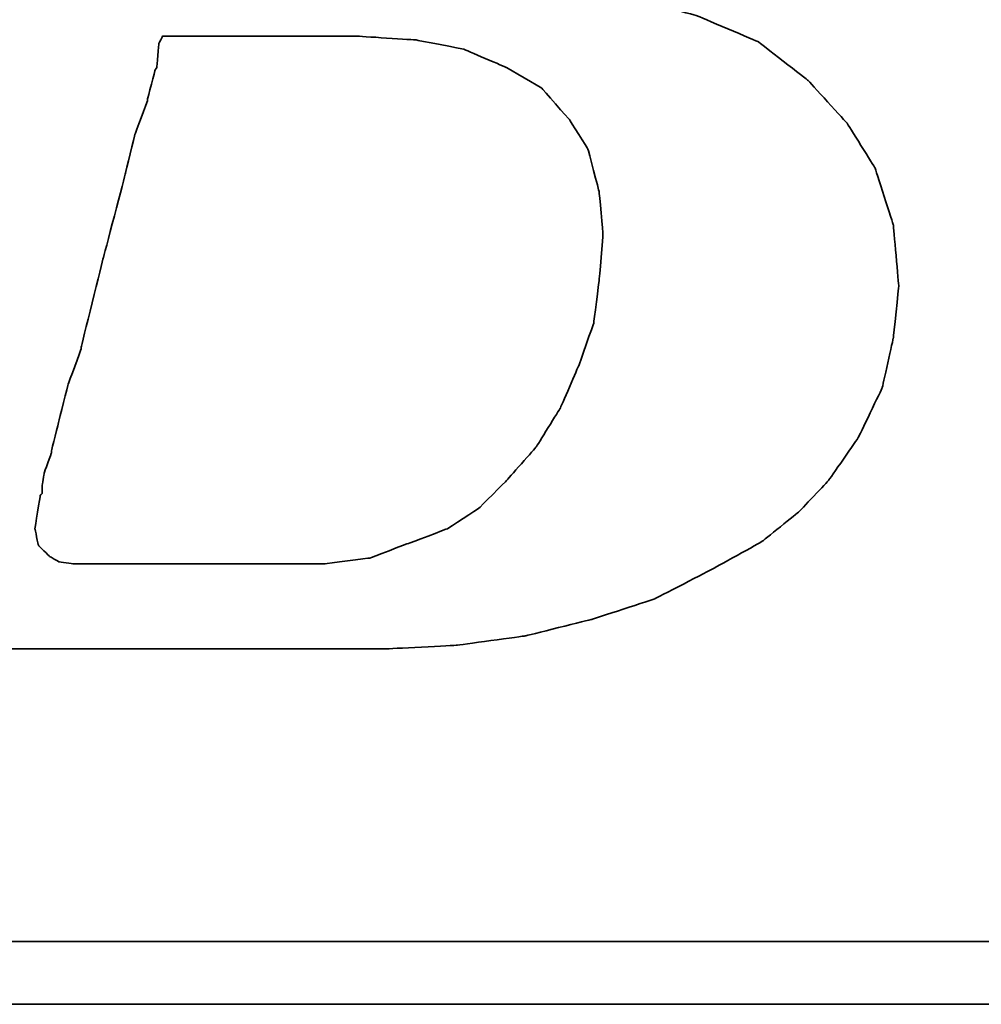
# Model space of a CAD drawing. Header units: millimetres. Extents: x -257 to 3135, y -1556 to 860.
# Tile 226 of 256: x 44.98 to 48.05, y -497.66 to -494.51. Entities that reach past the tile are written whole.
import ezdxf

# ---------------------------------------------------------------- set-up
doc = ezdxf.new("R2010")
doc.units = ezdxf.units.MM
doc.layers.add('DIM', color=4, linetype='CONTINUOUS')
doc.layers.add('layer 1', color=7, linetype='CONTINUOUS')

# ---------------------------------------------------------------- blocks, each defined once
blk = doc.blocks.new('TBI MOTION logo(完整正式版)')
at = {"layer": 'layer 1', "color": 22, "lineweight": 35}
for points, knots in [([(-64.65375, -6.86375), (-64.65375, -6.86375), (-64.84375, -7.29625), (-64.84375, -7.29625), (-64.84375, -7.29625), (-64.84375, -7.29625), (-64.86875, -7.34375), (-64.86875, -7.34375), (-64.86875, -7.34375), (-64.86875, -7.34375), (-64.86875, -7.36875), (-64.86875, -7.36875), (-64.86875, -7.36875), (-64.86875, -7.36875), (-65.15375, -7.65375), (-65.15375, -7.65375), (-65.15375, -7.65375), (-65.15375, -7.65375), (-65.17875, -7.65375), (-65.17875, -7.65375), (-65.17875, -7.65375), (-65.17875, -7.65375), (-65.20375, -7.67875), (-65.20375, -7.67875), (-65.20375, -7.67875), (-65.20375, -7.67875), (-65.58875, -7.87125), (-65.58875, -7.87125), (-65.58875, -7.87125), (-65.58875, -7.87125), (-65.63375, -7.87125), (-65.63375, -7.87125), (-65.63375, -7.87125), (-65.63375, -7.87125), (-65.65875, -7.89375), (-65.65875, -7.89375), (-65.65875, -7.89375), (-65.65875, -7.89375), (-66.09375, -7.94375), (-66.09375, -7.94375), (-66.09375, -7.94375), (-66.09375, -7.94375), (-66.11375, -7.94375), (-66.11375, -7.94375), (-66.11375, -7.94375), (-66.11375, -7.94375), (-66.16375, -7.94375), (-66.16375, -7.94375), (-66.16375, -7.94375), (-66.16375, -7.94375), (-66.30875, -7.94375), (-66.30875, -7.94375), (-66.30875, -7.94375), (-66.30875, -7.94375), (-66.69375, -7.94375), (-66.69375, -7.94375), (-66.69375, -7.94375), (-66.69375, -7.94375), (-67.07375, -7.94375), (-67.07375, -7.94375), (-67.07375, -7.94375), (-67.07375, -7.94375), (-67.12375, -7.94375), (-67.12375, -7.94375), (-67.12375, -7.94375), (-67.12375, -7.94375), (-67.12375, -7.96625), (-67.12375, -7.96625), (-67.12375, -7.96625), (-67.12375, -7.96625), (-67.14875, -7.99125), (-67.14875, -7.99125), (-67.14875, -7.99125), (-67.14875, -7.99125), (-67.24375, -8.34875), (-67.24375, -8.34875), (-67.24375, -8.34875), (-67.24375, -8.34875), (-67.31375, -8.68625), (-67.31375, -8.68625), (-67.31375, -8.68625), (-67.31375, -8.68625), (-67.26875, -8.68625), (-67.26875, -8.68625), (-67.26875, -8.68625), (-67.26875, -8.68625), (-67.07375, -8.68625), (-67.07375, -8.68625), (-67.07375, -8.68625), (-67.07375, -8.68625), (-66.54875, -8.68625), (-66.54875, -8.68625), (-66.54875, -8.68625), (-66.54875, -8.68625), (-65.82625, -8.68625), (-65.82625, -8.68625), (-65.82625, -8.68625), (-65.82625, -8.68625), (-65.01375, -8.68625), (-65.01375, -8.68625), (-65.01375, -8.68625), (-65.01375, -8.68625), (-64.05375, -8.68625), (-64.05375, -8.68625), (-64.05375, -8.68625), (-64.05375, -8.68625), (-62.08375, -8.68625), (-62.08375, -8.68625), (-62.08375, -8.68625), (-62.08375, -8.68625), (-60.06875, -8.68625), (-60.06875, -8.68625), (-60.06875, -8.68625), (-60.06875, -8.68625), (-59.10875, -8.68625), (-59.10875, -8.68625), (-59.10875, -8.68625), (-59.10875, -8.68625), (-58.29375, -8.68625), (-58.29375, -8.68625), (-58.29375, -8.68625), (-58.29375, -8.68625), (-57.57375, -8.68625), (-57.57375, -8.68625), (-57.57375, -8.68625), (-57.57375, -8.68625), (-57.04875, -8.68625), (-57.04875, -8.68625), (-57.04875, -8.68625), (-57.04875, -8.68625), (-56.85375, -8.68625), (-56.85375, -8.68625), (-56.85375, -8.68625), (-56.85375, -8.68625), (-56.70875, -8.68625), (-56.70875, -8.68625), (-56.70875, -8.68625), (-56.70875, -8.68625), (-56.61375, -8.68625), (-56.61375, -8.68625), (-56.61375, -8.68625), (-56.61375, -8.68625), (-56.56875, -8.68625), (-56.56875, -8.68625), (-56.56875, -8.68625), (-56.56875, -8.68625), (-55.65375, -8.63875), (-55.65375, -8.63875), (-55.65375, -8.63875), (-55.65375, -8.63875), (-54.76875, -8.51875), (-54.76875, -8.51875), (-54.76875, -8.51875), (-54.76875, -8.51875), (-53.90375, -8.30375), (-53.90375, -8.30375), (-53.90375, -8.30375), (-53.90375, -8.30375), (-53.08875, -8.03875), (-53.08875, -8.03875), (-53.08875, -8.03875), (-53.08875, -8.03875), (-52.34375, -7.65375), (-52.34375, -7.65375), (-52.34375, -7.65375), (-52.34375, -7.65375), (-51.69875, -7.29625), (-51.69875, -7.29625), (-51.69875, -7.29625), (-51.69875, -7.29625), (-51.21875, -6.91125), (-51.21875, -6.91125), (-51.21875, -6.91125), (-51.21875, -6.91125), (-50.83375, -6.50375), (-50.83375, -6.50375), (-50.83375, -6.50375), (-50.83375, -6.50375), (-50.44875, -5.94875), (-50.44875, -5.94875), (-50.44875, -5.94875), (-50.44875, -5.94875), (-50.13875, -5.30375), (-50.13875, -5.30375), (-50.13875, -5.30375), (-50.13875, -5.30375), (-49.99375, -4.65375), (-49.99375, -4.65375), (-49.99375, -4.65375), (-49.99375, -4.65375), (-49.92375, -3.98375), (-49.92375, -3.98375), (-49.92375, -3.98375), (-49.92375, -3.98375), (-49.99375, -3.19374), (-49.99375, -3.19374), (-49.99375, -3.19374), (-49.99375, -3.19374), (-50.23374, -2.44874), (-50.23374, -2.44874), (-50.23374, -2.44874), (-50.23374, -2.44874), (-50.59375, -1.87374), (-50.59375, -1.87374), (-50.59375, -1.87374), (-50.59375, -1.87374), (-51.09875, -1.31874), (-51.09875, -1.31874), (-51.09875, -1.31874), (-51.09875, -1.31874), (-51.74375, -0.81875), (-51.74375, -0.81875), (-51.74375, -0.81875), (-51.74375, -0.81875), (-52.53875, -0.48125), (-52.53875, -0.48125), (-52.53875, -0.48125), (-52.53875, -0.48125), (-53.47375, -0.21875), (-53.47375, -0.21875), (-53.47375, -0.21875), (-53.47375, -0.21875), (-54.52875, -0.04874), (-54.52875, -0.04874), (-54.52875, -0.04874), (-54.52875, -0.04874), (-55.65375, 0.12125), (-55.65375, 0.12125), (-55.65375, 0.12125), (-55.65375, 0.12125), (-54.50375, 0.28624), (-54.50375, 0.28624), (-54.50375, 0.28624), (-54.50375, 0.28624), (-53.83375, 0.38124), (-53.83375, 0.38124), (-53.83375, 0.38124), (-53.83375, 0.38124), (-53.18375, 0.50125), (-53.18375, 0.50125), (-53.18375, 0.50125), (-53.18375, 0.50125), (-52.55875, 0.66874), (-52.55875, 0.66874), (-52.55875, 0.66874), (-52.55875, 0.66874), (-52.03375, 0.86124), (-52.03375, 0.86124), (-52.03375, 0.86124), (-52.03375, 0.86124), (-51.50374, 1.03124), (-51.50374, 1.03124), (-51.50374, 1.03124), (-51.50374, 1.03124), (-51.09875, 1.27125), (-51.09875, 1.27125), (-51.09875, 1.27125), (-51.09875, 1.27125), (-50.71375, 1.48624), (-50.71375, 1.48624), (-50.71375, 1.48624), (-50.71375, 1.48624), (-50.37625, 1.77625), (-50.37625, 1.77625), (-50.37625, 1.77625), (-50.37625, 1.77625), (-49.82375, 2.37625), (-49.82375, 2.37625), (-49.82375, 2.37625), (-49.82375, 2.37625), (-49.41875, 2.99625), (-49.41875, 2.99625), (-49.41875, 2.99625), (-49.41875, 2.99625), (-49.22375, 3.76625), (-49.22375, 3.76625), (-49.22375, 3.76625), (-49.22375, 3.76625), (-49.15375, 4.50874), (-49.15375, 4.50874), (-49.15375, 4.50874), (-49.15375, 4.50874), (-49.20375, 5.25125), (-49.20375, 5.25125), (-49.20375, 5.25125), (-49.20375, 5.25125), (-49.41875, 5.92625), (-49.41875, 5.92625), (-49.41875, 5.92625), (-49.41875, 5.92625), (-49.77875, 6.47625), (-49.77875, 6.47625), (-49.77875, 6.47625), (-49.77875, 6.47625), (-50.33125, 7.02624), (-50.33125, 7.02624), (-50.33125, 7.02624), (-50.33125, 7.02624), (-51.00125, 7.43625), (-51.00125, 7.43625), (-51.00125, 7.43625), (-51.00125, 7.43625), (-51.79375, 7.72625), (-51.79375, 7.72625), (-51.79375, 7.72625), (-51.79375, 7.72625), (-52.72875, 7.89124), (-52.72875, 7.89124), (-52.72875, 7.89124), (-52.72875, 7.89124), (-53.83375, 7.98625), (-53.83375, 7.98625), (-53.83375, 7.98625), (-53.83375, 7.98625), (-53.92875, 7.98625), (-53.92875, 7.98625), (-53.92875, 7.98625), (-53.92875, 7.98625), (-54.26375, 7.98625), (-54.26375, 7.98625), (-54.26375, 7.98625), (-54.26375, 7.98625), (-54.74375, 7.98625), (-54.74375, 7.98625), (-54.74375, 7.98625), (-54.74375, 7.98625), (-55.36875, 7.98625), (-55.36875, 7.98625), (-55.36875, 7.98625), (-55.36875, 7.98625), (-56.13375, 7.98625), (-56.13375, 7.98625), (-56.13375, 7.98625), (-56.13375, 7.98625), (-56.94875, 7.98625), (-56.94875, 7.98625), (-56.94875, 7.98625), (-56.94875, 7.98625), (-58.77625, 7.98625), (-58.77625, 7.98625), (-58.77625, 7.98625), (-58.77625, 7.98625), (-60.59875, 7.98625), (-60.59875, 7.98625), (-60.59875, 7.98625), (-60.59875, 7.98625), (-61.41375, 7.98625), (-61.41375, 7.98625), (-61.41375, 7.98625), (-61.41375, 7.98625), (-62.17875, 7.98625), (-62.17875, 7.98625), (-62.17875, 7.98625), (-62.17875, 7.98625), (-62.80375, 7.98625), (-62.80375, 7.98625), (-62.80375, 7.98625), (-62.80375, 7.98625), (-63.30625, 7.98625), (-63.30625, 7.98625), (-63.30625, 7.98625), (-63.30625, 7.98625), (-63.57375, 7.98625), (-63.57375, 7.98625), (-63.57375, 7.98625), (-63.57375, 7.98625), (-63.57375, 7.96375), (-63.57375, 7.96375), (-63.57375, 7.96375), (-63.57375, 7.96375), (-63.59875, 7.94125), (-63.59875, 7.94125), (-63.59875, 7.94125), (-63.59875, 7.94125), (-63.69375, 7.55625), (-63.69375, 7.55625), (-63.69375, 7.55625), (-63.69375, 7.55625), (-63.76375, 7.24624), (-63.76375, 7.24624), (-63.76375, 7.24624), (-63.76375, 7.24624), (-63.23875, 7.24624), (-63.23875, 7.24624), (-63.23875, 7.24624), (-63.23875, 7.24624), (-62.75875, 7.24624), (-62.75875, 7.24624), (-62.75875, 7.24624), (-62.75875, 7.24624), (-62.61125, 7.24624), (-62.61125, 7.24624), (-62.61125, 7.24624), (-62.61125, 7.24624), (-62.56625, 7.24624), (-62.56625, 7.24624), (-62.56625, 7.24624), (-62.56625, 7.24624), (-62.22875, 7.24624), (-62.22875, 7.24624), (-62.22875, 7.24624), (-62.22875, 7.24624), (-62.20375, 7.24624), (-62.20375, 7.24624), (-62.20375, 7.24624), (-62.20375, 7.24624), (-62.17875, 7.21875), (-62.17875, 7.21875), (-62.17875, 7.21875), (-62.17875, 7.21875), (-61.96375, 7.17125), (-61.96375, 7.17125), (-61.96375, 7.17125), (-61.96375, 7.17125), (-61.72375, 7.12624), (-61.72375, 7.12624), (-61.72375, 7.12624), (-61.72375, 7.12624), (-61.70375, 7.12624), (-61.70375, 7.12624), (-61.70375, 7.12624), (-61.70375, 7.12624), (-61.55875, 7.07624), (-61.55875, 7.07624), (-61.55875, 7.07624), (-61.55875, 7.07624), (-61.50875, 7.07624), (-61.50875, 7.07624), (-61.50875, 7.07624), (-61.50875, 7.07624), (-61.48375, 7.02624), (-61.48375, 7.02624), (-61.48375, 7.02624), (-61.48375, 7.02624), (-61.31875, 6.83375), (-61.31875, 6.83375), (-61.31875, 6.83375), (-61.31875, 6.83375), (-61.29375, 6.81125), (-61.29375, 6.81125), (-61.29375, 6.81125), (-61.29375, 6.81125), (-61.29375, 6.78625), (-61.29375, 6.78625), (-61.29375, 6.78625), (-61.29375, 6.78625), (-61.19875, 6.50124), (-61.19875, 6.50124), (-61.19875, 6.50124), (-61.19875, 6.50124), (-61.17375, 6.45124), (-61.17375, 6.45124), (-61.17375, 6.45124), (-61.17375, 6.45124), (-61.19875, 6.40625), (-61.19875, 6.40625), (-61.19875, 6.40625), (-61.19875, 6.40625), (-61.26875, 5.99624), (-61.26875, 5.99624), (-61.26875, 5.99624), (-61.26875, 5.99624), (-61.26875, 5.85125), (-61.26875, 5.85125), (-61.26875, 5.85125), (-61.26875, 5.85125), (-61.26875, 5.82625), (-61.26875, 5.82625), (-61.26875, 5.82625), (-61.26875, 5.82625), (-61.29375, 5.80625), (-61.29375, 5.80625), (-61.29375, 5.80625), (-61.29375, 5.80625), (-61.34125, 5.66125), (-61.34125, 5.66125), (-61.34125, 5.66125), (-61.34125, 5.66125), (-61.41375, 5.44625), (-61.41375, 5.44625), (-61.41375, 5.44625), (-61.41375, 5.44625), (-61.48375, 5.15625), (-61.48375, 5.15625), (-61.48375, 5.15625), (-61.48375, 5.15625), (-61.58375, 4.82124), (-61.58375, 4.82124), (-61.58375, 4.82124), (-61.58375, 4.82124), (-61.79875, 4.00375), (-61.79875, 4.00375), (-61.79875, 4.00375), (-61.79875, 4.00375), (-62.05875, 2.99625), (-62.05875, 2.99625), (-62.05875, 2.99625), (-62.05875, 2.99625), (-62.34875, 1.91625), (-62.34875, 1.91625), (-62.34875, 1.91625), (-62.34875, 1.91625), (-62.97375, -0.41124), (-62.97375, -0.41124), (-62.97375, -0.41124), (-62.97375, -0.41124), (-63.59875, -2.75875), (-63.59875, -2.75875), (-63.59875, -2.75875), (-63.59875, -2.75875), (-63.88375, -3.86374), (-63.88375, -3.86374), (-63.88375, -3.86374), (-63.88375, -3.86374), (-64.14875, -4.82374), (-64.14875, -4.82374), (-64.14875, -4.82374), (-64.14875, -4.82374), (-64.36375, -5.64125), (-64.36375, -5.64125), (-64.36375, -5.64125), (-64.36375, -5.64125), (-64.43625, -5.97625), (-64.43625, -5.97625), (-64.43625, -5.97625), (-64.43625, -5.97625), (-64.50875, -6.28625), (-64.50875, -6.28625), (-64.50875, -6.28625), (-64.50875, -6.28625), (-64.50875, -6.30875), (-64.50875, -6.30875), (-64.50875, -6.30875), (-64.50875, -6.30875), (-64.57875, -6.50375), (-64.57875, -6.50375), (-64.57875, -6.50375), (-64.57875, -6.50375), (-64.62875, -6.69625), (-64.62875, -6.69625), (-64.62875, -6.69625), (-64.62875, -6.69625), (-64.62875, -6.76875), (-64.62875, -6.76875), (-64.62875, -6.76875), (-64.62875, -6.76875), (-64.62875, -6.81375), (-64.62875, -6.81375), (-64.62875, -6.81375), (-64.62875, -6.81375), (-64.62875, -6.83875), (-64.62875, -6.83875), (-64.62875, -6.83875), (-64.62875, -6.83875), (-64.65375, -6.86375), (-64.65375, -6.86375)], [0, 0, 0, 0, 0.00719424, 0.00719424, 0.00719424, 0.00719425, 0.01438849, 0.01438849, 0.01438849, 0.0143885, 0.02158273, 0.02158273, 0.02158273, 0.02158274, 0.02877698, 0.02877698, 0.02877698, 0.02877699, 0.03597122, 0.03597122, 0.03597122, 0.03597123, 0.04316547, 0.04316547, 0.04316547, 0.04316548, 0.05035971, 0.05035971, 0.05035971, 0.05035972, 0.05755396, 0.05755396, 0.05755396, 0.05755397, 0.0647482, 0.0647482, 0.0647482, 0.06474821, 0.07194245, 0.07194245, 0.07194245, 0.07194246, 0.07913669, 0.07913669, 0.07913669, 0.0791367, 0.08633094, 0.08633094, 0.08633094, 0.08633095, 0.09352518, 0.09352518, 0.09352518, 0.09352519, 0.10071942, 0.10071942, 0.10071942, 0.10071943, 0.10791367, 0.10791367, 0.10791367, 0.10791368, 0.11510791, 0.11510791, 0.11510791, 0.11510792, 0.12230216, 0.12230216, 0.12230216, 0.12230217, 0.1294964, 0.1294964, 0.1294964, 0.12949641, 0.13669065, 0.13669065, 0.13669065, 0.13669066, 0.14388489, 0.14388489, 0.14388489, 0.1438849, 0.15107914, 0.15107914, 0.15107914, 0.15107915, 0.15827338, 0.15827338, 0.15827338, 0.15827339, 0.16546763, 0.16546763, 0.16546763, 0.16546764, 0.17266187, 0.17266187, 0.17266187, 0.17266188, 0.17985612, 0.17985612, 0.17985612, 0.17985613, 0.18705036, 0.18705036, 0.18705036, 0.18705037, 0.1942446, 0.1942446, 0.1942446, 0.19424461, 0.20143885, 0.20143885, 0.20143885, 0.20143886, 0.20863309, 0.20863309, 0.20863309, 0.2086331, 0.21582734, 0.21582734, 0.21582734, 0.21582735, 0.22302158, 0.22302158, 0.22302158, 0.22302159, 0.23021583, 0.23021583, 0.23021583, 0.23021584, 0.23741007, 0.23741007, 0.23741007, 0.23741008, 0.24460432, 0.24460432, 0.24460432, 0.24460433, 0.25179856, 0.25179856, 0.25179856, 0.25179857, 0.25899281, 0.25899281, 0.25899281, 0.25899282, 0.26618705, 0.26618705, 0.26618705, 0.26618706, 0.27338129, 0.27338129, 0.27338129, 0.2733813, 0.28057554, 0.28057554, 0.28057554, 0.28057555, 0.28776978, 0.28776978, 0.28776978, 0.28776979, 0.29496403, 0.29496403, 0.29496403, 0.29496404, 0.30215827, 0.30215827, 0.30215827, 0.30215828, 0.30935252, 0.30935252, 0.30935252, 0.30935253, 0.31654676, 0.31654676, 0.31654676, 0.31654677, 0.32374101, 0.32374101, 0.32374101, 0.32374102, 0.33093525, 0.33093525, 0.33093525, 0.33093526, 0.3381295, 0.3381295, 0.3381295, 0.33812951, 0.34532374, 0.34532374, 0.34532374, 0.34532375, 0.35251799, 0.35251799, 0.35251799, 0.352518, 0.35971223, 0.35971223, 0.35971223, 0.35971224, 0.36690647, 0.36690647, 0.36690647, 0.36690648, 0.37410072, 0.37410072, 0.37410072, 0.37410073, 0.38129496, 0.38129496, 0.38129496, 0.38129497, 0.38848921, 0.38848921, 0.38848921, 0.38848922, 0.39568345, 0.39568345, 0.39568345, 0.39568346, 0.4028777, 0.4028777, 0.4028777, 0.40287771, 0.41007194, 0.41007194, 0.41007194, 0.41007195, 0.41726619, 0.41726619, 0.41726619, 0.4172662, 0.42446043, 0.42446043, 0.42446043, 0.42446044, 0.43165468, 0.43165468, 0.43165468, 0.43165469, 0.43884892, 0.43884892, 0.43884892, 0.43884893, 0.44604317, 0.44604317, 0.44604317, 0.44604318, 0.45323741, 0.45323741, 0.45323741, 0.45323742, 0.46043165, 0.46043165, 0.46043165, 0.46043166, 0.4676259, 0.4676259, 0.4676259, 0.46762591, 0.47482014, 0.47482014, 0.47482014, 0.47482015, 0.48201439, 0.48201439, 0.48201439, 0.4820144, 0.48920863, 0.48920863, 0.48920863, 0.48920864, 0.49640288, 0.49640288, 0.49640288, 0.49640289, 0.50359712, 0.50359712, 0.50359712, 0.50359713, 0.51079137, 0.51079137, 0.51079137, 0.51079138, 0.51798561, 0.51798561, 0.51798561, 0.51798562, 0.52517986, 0.52517986, 0.52517986, 0.52517987, 0.5323741, 0.5323741, 0.5323741, 0.53237411, 0.53956835, 0.53956835, 0.53956835, 0.53956836, 0.54676259, 0.54676259, 0.54676259, 0.5467626, 0.55395683, 0.55395683, 0.55395683, 0.55395684, 0.56115108, 0.56115108, 0.56115108, 0.56115109, 0.56834532, 0.56834532, 0.56834532, 0.56834533, 0.57553957, 0.57553957, 0.57553957, 0.57553958, 0.58273381, 0.58273381, 0.58273381, 0.58273382, 0.58992806, 0.58992806, 0.58992806, 0.58992807, 0.5971223, 0.5971223, 0.5971223, 0.59712231, 0.60431655, 0.60431655, 0.60431655, 0.60431656, 0.61151079, 0.61151079, 0.61151079, 0.6115108, 0.61870504, 0.61870504, 0.61870504, 0.61870505, 0.62589928, 0.62589928, 0.62589928, 0.62589929, 0.63309353, 0.63309353, 0.63309353, 0.63309354, 0.64028777, 0.64028777, 0.64028777, 0.64028778, 0.64748201, 0.64748201, 0.64748201, 0.64748202, 0.65467626, 0.65467626, 0.65467626, 0.65467627, 0.6618705, 0.6618705, 0.6618705, 0.66187051, 0.66906475, 0.66906475, 0.66906475, 0.66906476, 0.67625899, 0.67625899, 0.67625899, 0.676259, 0.68345324, 0.68345324, 0.68345324, 0.68345325, 0.69064748, 0.69064748, 0.69064748, 0.69064749, 0.69784173, 0.69784173, 0.69784173, 0.69784174, 0.70503597, 0.70503597, 0.70503597, 0.70503598, 0.71223022, 0.71223022, 0.71223022, 0.71223023, 0.71942446, 0.71942446, 0.71942446, 0.71942447, 0.72661871, 0.72661871, 0.72661871, 0.72661872, 0.73381295, 0.73381295, 0.73381295, 0.73381296, 0.74100719, 0.74100719, 0.74100719, 0.7410072, 0.74820144, 0.74820144, 0.74820144, 0.74820145, 0.75539568, 0.75539568, 0.75539568, 0.75539569, 0.76258993, 0.76258993, 0.76258993, 0.76258994, 0.76978417, 0.76978417, 0.76978417, 0.76978418, 0.77697842, 0.77697842, 0.77697842, 0.77697843, 0.78417266, 0.78417266, 0.78417266, 0.78417267, 0.79136691, 0.79136691, 0.79136691, 0.79136692, 0.79856115, 0.79856115, 0.79856115, 0.79856116, 0.8057554, 0.8057554, 0.8057554, 0.80575541, 0.81294964, 0.81294964, 0.81294964, 0.81294965, 0.82014388, 0.82014388, 0.82014388, 0.82014389, 0.82733813, 0.82733813, 0.82733813, 0.82733814, 0.83453237, 0.83453237, 0.83453237, 0.83453238, 0.84172662, 0.84172662, 0.84172662, 0.84172663, 0.84892086, 0.84892086, 0.84892086, 0.84892087, 0.85611511, 0.85611511, 0.85611511, 0.85611512, 0.86330935, 0.86330935, 0.86330935, 0.86330936, 0.8705036, 0.8705036, 0.8705036, 0.87050361, 0.87769784, 0.87769784, 0.87769784, 0.87769785, 0.88489209, 0.88489209, 0.88489209, 0.8848921, 0.89208633, 0.89208633, 0.89208633, 0.89208634, 0.89928058, 0.89928058, 0.89928058, 0.89928059, 0.90647482, 0.90647482, 0.90647482, 0.90647483, 0.91366906, 0.91366906, 0.91366906, 0.91366907, 0.92086331, 0.92086331, 0.92086331, 0.92086332, 0.92805755, 0.92805755, 0.92805755, 0.92805756, 0.9352518, 0.9352518, 0.9352518, 0.93525181, 0.94244604, 0.94244604, 0.94244604, 0.94244605, 0.94964029, 0.94964029, 0.94964029, 0.9496403, 0.95683453, 0.95683453, 0.95683453, 0.95683454, 0.96402878, 0.96402878, 0.96402878, 0.96402879, 0.97122302, 0.97122302, 0.97122302, 0.97122303, 0.97841727, 0.97841727, 0.97841727, 0.97841728, 0.98561151, 0.98561151, 0.98561151, 0.98561152, 0.99280576, 0.99280576, 0.99280576, 0.99280577, 1, 1, 1, 1]), ([(-61.03125, -6.57375), (-61.03125, -6.57375), (-61.03125, -6.67125), (-61.03125, -6.67125), (-61.03125, -6.67125), (-61.03125, -6.67125), (-61.05375, -6.69625), (-61.05375, -6.69625), (-61.05375, -6.69625), (-61.05375, -6.69625), (-61.12375, -7.12875), (-61.12375, -7.12875), (-61.12375, -7.12875), (-61.12375, -7.12875), (-61.07875, -7.34375), (-61.07875, -7.34375), (-61.07875, -7.34375), (-61.07875, -7.34375), (-60.93375, -7.48875), (-60.93375, -7.48875), (-60.93375, -7.48875), (-60.93375, -7.48875), (-60.81375, -7.55625), (-60.81375, -7.55625), (-60.81375, -7.55625), (-60.81375, -7.55625), (-60.62375, -7.58375), (-60.62375, -7.58375), (-60.62375, -7.58375), (-60.62375, -7.58375), (-60.30875, -7.58375), (-60.30875, -7.58375), (-60.30875, -7.58375), (-60.30875, -7.58375), (-59.97375, -7.58375), (-59.97375, -7.58375), (-59.97375, -7.58375), (-59.97375, -7.58375), (-59.87875, -7.58375), (-59.87875, -7.58375), (-59.87875, -7.58375), (-59.87875, -7.58375), (-59.63625, -7.58375), (-59.63625, -7.58375), (-59.63625, -7.58375), (-59.63625, -7.58375), (-58.96875, -7.58375), (-58.96875, -7.58375), (-58.96875, -7.58375), (-58.96875, -7.58375), (-58.29375, -7.58375), (-58.29375, -7.58375), (-58.29375, -7.58375), (-58.29375, -7.58375), (-58.05375, -7.58375), (-58.05375, -7.58375), (-58.05375, -7.58375), (-58.05375, -7.58375), (-57.98375, -7.58375), (-57.98375, -7.58375), (-57.98375, -7.58375), (-57.98375, -7.58375), (-57.35875, -7.58375), (-57.35875, -7.58375), (-57.35875, -7.58375), (-57.35875, -7.58375), (-56.78375, -7.50875), (-56.78375, -7.50875), (-56.78375, -7.50875), (-56.78375, -7.50875), (-56.27875, -7.31875), (-56.27875, -7.31875), (-56.27875, -7.31875), (-56.27875, -7.31875), (-55.77375, -7.12875), (-55.77375, -7.12875), (-55.77375, -7.12875), (-55.77375, -7.12875), (-55.36875, -6.86375), (-55.36875, -6.86375), (-55.36875, -6.86375), (-55.36875, -6.86375), (-55.00875, -6.50375), (-55.00875, -6.50375), (-55.00875, -6.50375), (-55.00875, -6.50375), (-54.62375, -6.06875), (-54.62375, -6.06875), (-54.62375, -6.06875), (-54.62375, -6.06875), (-54.31375, -5.56875), (-54.31375, -5.56875), (-54.31375, -5.56875), (-54.31375, -5.56875), (-54.07375, -5.01625), (-54.07375, -5.01625), (-54.07375, -5.01625), (-54.07375, -5.01625), (-53.87875, -4.46374), (-53.87875, -4.46374), (-53.87875, -4.46374), (-53.87875, -4.46374), (-53.80875, -3.91375), (-53.80875, -3.91375), (-53.80875, -3.91375), (-53.80875, -3.91375), (-53.75875, -3.31375), (-53.75875, -3.31375), (-53.75875, -3.31375), (-53.75875, -3.31375), (-53.80875, -2.75875), (-53.80875, -2.75875), (-53.80875, -2.75875), (-53.80875, -2.75875), (-53.95375, -2.20875), (-53.95375, -2.20875), (-53.95375, -2.20875), (-53.95375, -2.20875), (-54.19375, -1.82625), (-54.19375, -1.82625), (-54.19375, -1.82625), (-54.19375, -1.82625), (-54.55375, -1.41875), (-54.55375, -1.41875), (-54.55375, -1.41875), (-54.55375, -1.41875), (-55.00875, -1.15125), (-55.00875, -1.15125), (-55.00875, -1.15125), (-55.00875, -1.15125), (-55.56125, -0.91375), (-55.56125, -0.91375), (-55.56125, -0.91375), (-55.56125, -0.91375), (-56.18125, -0.79375), (-56.18125, -0.79375), (-56.18125, -0.79375), (-56.18125, -0.79375), (-56.94875, -0.74374), (-56.94875, -0.74374), (-56.94875, -0.74374), (-56.94875, -0.74374), (-56.99875, -0.74374), (-56.99875, -0.74374), (-56.99875, -0.74374), (-56.99875, -0.74374), (-57.09375, -0.74374), (-57.09375, -0.74374), (-57.09375, -0.74374), (-57.09375, -0.74374), (-57.38375, -0.74374), (-57.38375, -0.74374), (-57.38375, -0.74374), (-57.38375, -0.74374), (-57.76875, -0.74374), (-57.76875, -0.74374), (-57.76875, -0.74374), (-57.76875, -0.74374), (-58.24625, -0.74374), (-58.24625, -0.74374), (-58.24625, -0.74374), (-58.24625, -0.74374), (-58.72875, -0.74374), (-58.72875, -0.74374), (-58.72875, -0.74374), (-58.72875, -0.74374), (-59.20875, -0.74374), (-59.20875, -0.74374), (-59.20875, -0.74374), (-59.20875, -0.74374), (-59.46875, -0.74374), (-59.46875, -0.74374), (-59.46875, -0.74374), (-59.46875, -0.74374), (-59.51625, -0.83875), (-59.51625, -0.83875), (-59.51625, -0.83875), (-59.51625, -0.83875), (-59.54375, -1.15125), (-59.54375, -1.15125), (-59.54375, -1.15125), (-59.54375, -1.15125), (-59.56375, -1.17874), (-59.56375, -1.17874), (-59.56375, -1.17874), (-59.56375, -1.17874), (-59.66375, -1.55875), (-59.66375, -1.55875), (-59.66375, -1.55875), (-59.66375, -1.55875), (-59.66375, -1.58375), (-59.66375, -1.58375), (-59.66375, -1.58375), (-59.66375, -1.58375), (-59.82875, -2.01874), (-59.82875, -2.01874), (-59.82875, -2.01874), (-59.82875, -2.01874), (-59.94875, -2.52125), (-59.94875, -2.52125), (-59.94875, -2.52125), (-59.94875, -2.52125), (-60.23875, -3.62375), (-60.23875, -3.62375), (-60.23875, -3.62375), (-60.23875, -3.62375), (-60.52375, -4.77624), (-60.52375, -4.77624), (-60.52375, -4.77624), (-60.52375, -4.77624), (-60.52375, -4.79874), (-60.52375, -4.79874), (-60.52375, -4.79874), (-60.52375, -4.79874), (-60.69125, -5.25375), (-60.69125, -5.25375), (-60.69125, -5.25375), (-60.69125, -5.25375), (-60.81375, -5.73625), (-60.81375, -5.73625), (-60.81375, -5.73625), (-60.81375, -5.73625), (-60.90875, -6.11875), (-60.90875, -6.11875), (-60.90875, -6.11875), (-60.90875, -6.11875), (-60.90875, -6.14375), (-60.90875, -6.14375), (-60.90875, -6.14375), (-60.90875, -6.14375), (-61.00375, -6.40875), (-61.00375, -6.40875), (-61.00375, -6.40875), (-61.00375, -6.40875), (-61.03125, -6.57375), (-61.03125, -6.57375)], [0, 0, 0, 0, 0.01694915, 0.01694915, 0.01694915, 0.01694916, 0.03389831, 0.03389831, 0.03389831, 0.03389832, 0.05084746, 0.05084746, 0.05084746, 0.05084747, 0.06779661, 0.06779661, 0.06779661, 0.06779662, 0.08474576, 0.08474576, 0.08474576, 0.08474577, 0.10169492, 0.10169492, 0.10169492, 0.10169493, 0.11864407, 0.11864407, 0.11864407, 0.11864408, 0.13559322, 0.13559322, 0.13559322, 0.13559323, 0.15254237, 0.15254237, 0.15254237, 0.15254238, 0.16949153, 0.16949153, 0.16949153, 0.16949154, 0.18644068, 0.18644068, 0.18644068, 0.18644069, 0.20338983, 0.20338983, 0.20338983, 0.20338984, 0.22033898, 0.22033898, 0.22033898, 0.22033899, 0.23728814, 0.23728814, 0.23728814, 0.23728815, 0.25423729, 0.25423729, 0.25423729, 0.2542373, 0.27118644, 0.27118644, 0.27118644, 0.27118645, 0.28813559, 0.28813559, 0.28813559, 0.2881356, 0.30508475, 0.30508475, 0.30508475, 0.30508476, 0.3220339, 0.3220339, 0.3220339, 0.32203391, 0.33898305, 0.33898305, 0.33898305, 0.33898306, 0.3559322, 0.3559322, 0.3559322, 0.35593221, 0.37288136, 0.37288136, 0.37288136, 0.37288137, 0.38983051, 0.38983051, 0.38983051, 0.38983052, 0.40677966, 0.40677966, 0.40677966, 0.40677967, 0.42372881, 0.42372881, 0.42372881, 0.42372882, 0.44067797, 0.44067797, 0.44067797, 0.44067798, 0.45762712, 0.45762712, 0.45762712, 0.45762713, 0.47457627, 0.47457627, 0.47457627, 0.47457628, 0.49152542, 0.49152542, 0.49152542, 0.49152543, 0.50847458, 0.50847458, 0.50847458, 0.50847459, 0.52542373, 0.52542373, 0.52542373, 0.52542374, 0.54237288, 0.54237288, 0.54237288, 0.54237289, 0.55932203, 0.55932203, 0.55932203, 0.55932204, 0.57627119, 0.57627119, 0.57627119, 0.5762712, 0.59322034, 0.59322034, 0.59322034, 0.59322035, 0.61016949, 0.61016949, 0.61016949, 0.6101695, 0.62711864, 0.62711864, 0.62711864, 0.62711865, 0.6440678, 0.6440678, 0.6440678, 0.64406781, 0.66101695, 0.66101695, 0.66101695, 0.66101696, 0.6779661, 0.6779661, 0.6779661, 0.67796611, 0.69491525, 0.69491525, 0.69491525, 0.69491526, 0.71186441, 0.71186441, 0.71186441, 0.71186442, 0.72881356, 0.72881356, 0.72881356, 0.72881357, 0.74576271, 0.74576271, 0.74576271, 0.74576272, 0.76271186, 0.76271186, 0.76271186, 0.76271187, 0.77966102, 0.77966102, 0.77966102, 0.77966103, 0.79661017, 0.79661017, 0.79661017, 0.79661018, 0.81355932, 0.81355932, 0.81355932, 0.81355933, 0.83050847, 0.83050847, 0.83050847, 0.83050848, 0.84745763, 0.84745763, 0.84745763, 0.84745764, 0.86440678, 0.86440678, 0.86440678, 0.86440679, 0.88135593, 0.88135593, 0.88135593, 0.88135594, 0.89830508, 0.89830508, 0.89830508, 0.89830509, 0.91525424, 0.91525424, 0.91525424, 0.91525425, 0.93220339, 0.93220339, 0.93220339, 0.9322034, 0.94915254, 0.94915254, 0.94915254, 0.94915255, 0.96610169, 0.96610169, 0.96610169, 0.9661017, 0.98305085, 0.98305085, 0.98305085, 0.98305086, 1, 1, 1, 1]), ([(75.90875, -9.47875), (75.90875, -9.47875), (75.90875, -12.28625), (75.90875, -12.28625), (75.90875, -12.28625), (75.90875, -12.28625), (75.90875, -12.47875), (75.90875, -12.47875), (75.90875, -12.47875), (75.90875, -12.47875), (75.71625, -12.47875), (75.71625, -12.47875), (75.71625, -12.47875), (75.71625, -12.47875), (-88.32875, -12.47875), (-88.32875, -12.47875), (-88.32875, -12.47875), (-88.32875, -12.47875), (-88.32875, -13.29375), (-88.32875, -13.29375), (-88.32875, -13.29375), (-88.32875, -13.29375), (82.89125, -13.29375), (82.89125, -13.29375), (82.89125, -13.29375), (82.89125, -13.29375), (75.90875, -9.47875), (75.90875, -9.47875)], [0, 0, 0, 0, 0.14285714, 0.14285714, 0.14285714, 0.14285715, 0.28571429, 0.28571429, 0.28571429, 0.2857143, 0.42857143, 0.42857143, 0.42857143, 0.42857144, 0.57142857, 0.57142857, 0.57142857, 0.57142858, 0.71428571, 0.71428571, 0.71428571, 0.71428572, 0.85714286, 0.85714286, 0.85714286, 0.85714287, 1, 1, 1, 1])]:
    blk.add_open_spline(points, degree=3, knots=knots, dxfattribs=at)

msp = doc.modelspace()

# ---------------------------------------------------------------- block references
at = {"layer": 'DIM', "color": 7, "xscale": 0.246592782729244, "yscale": 0.246592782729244, "zscale": 0.246592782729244}
msp.add_blockref('TBI MOTION logo(完整正式版)', (60.097, -494.3772), dxfattribs=at)

doc.saveas('drawing.dxf')
